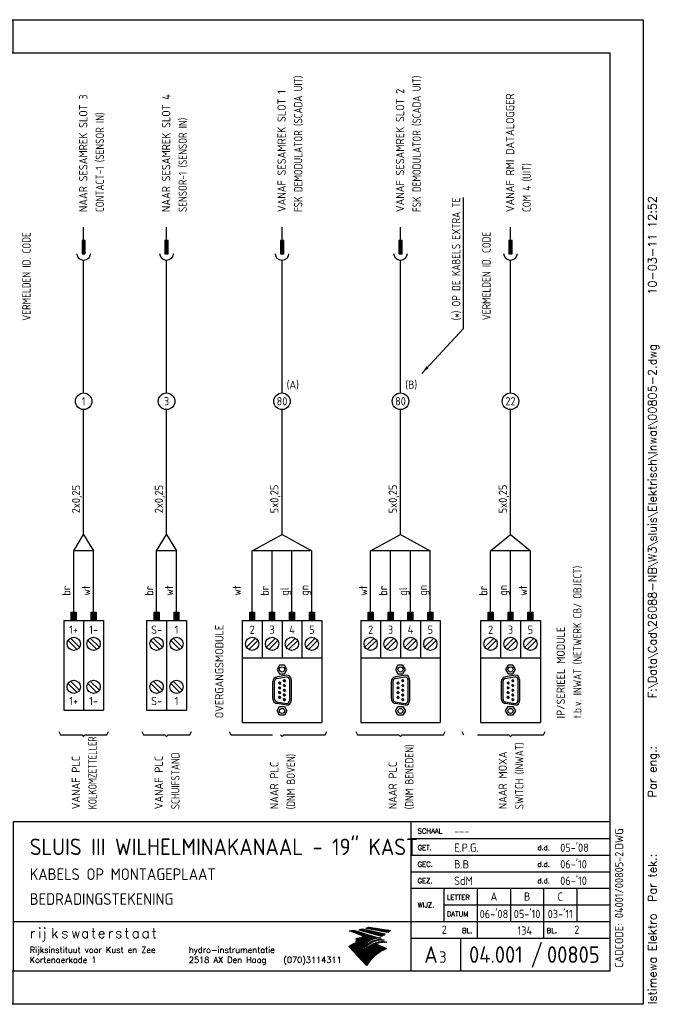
# Model space of a CAD drawing. Extents: x 0 to 425, y 0 to 297.
# Tile 2 of 2: x 232 to 425, y 0 to 297. Entities that reach past the tile are written whole.
import ezdxf
from ezdxf.enums import TextEntityAlignment as Align

# ---------------------------------------------------------------- set-up
doc = ezdxf.new("R2010")
doc.units = 0
doc.layers.get('0').update_dxf_attribs({"linetype": 'CONTINUOUS'})
for name, color, linetype in [('025', 1, 'CONTINUOUS'), ('L018', 7, 'CONTINUOUS'), ('L025', 4, 'CONTINUOUS'), ('L035', 2, 'CONTINUOUS'), ('L050', 6, 'CONTINUOUS'), ('L070', 1, 'CONTINUOUS'), ('T025', 4, 'CONTINUOUS'), ('T035', 2, 'CONTINUOUS'), ('T050', 6, 'CONTINUOUS')]:
    doc.layers.add(name, color=color, linetype=linetype)
doc.styles.add('ISO', font='ISO.SHX')
doc.styles.add('ISO-SS', font='ISO')
doc.styles.get("Standard").update_dxf_attribs({"font": 'SIMPLEX'})
doc.dimstyles.get("Standard").update_dxf_attribs({"dimtxt": 0.18, "dimasz": 0.18, "dimexe": 0.18, "dimexo": 0.0625, "dimgap": 0.09, "dimtad": 0, "dimtih": 1, "dimtoh": 1, "dimdec": 4, "dimzin": 0, "dimdsep": 46, "dimtxsty": 'Standard', "dimcen": 0.09, "dimadec": 0, "dimazin": 0, "dimtfac": 1, "dimtdec": 4, "dimtofl": 0, "dimtmove": 0, "dimatfit": 3, "dimfxl": 0, "dimtolj": 1, "dimtzin": 0, "dimarcsym": 0})

# ---------------------------------------------------------------- blocks, each defined once
blk = doc.blocks.new('*X3')
at = {"color": 0}
for p, q in [((124.46, 22.92), (124.55, 23.01)), ((124.58, 22.9), (124.79, 23.11)), ((124.7, 22.88), (125.06, 23.23)), ((124.82, 22.86), (125.23, 23.27)), ((124.94, 22.83), (125.35, 23.25)), ((125.06, 22.81), (125.48, 23.23)), ((125.18, 22.79), (125.6, 23.21)), ((125.3, 22.77), (125.72, 23.19)), ((125.42, 22.74), (125.85, 23.17)), ((125.54, 22.72), (125.97, 23.16)), ((125.65, 22.7), (126.09, 23.14)), ((125.77, 22.68), (126.22, 23.12)), ((125.89, 22.66), (126.34, 23.1)), ((126.01, 22.63), (126.46, 23.08)), ((126.13, 22.61), (126.58, 23.06)), ((126.25, 22.59), (126.71, 23.05)), ((126.37, 22.57), (126.83, 23.03)), ((126.49, 22.54), (126.95, 23.01)), ((126.61, 22.52), (127.08, 22.99)), ((126.73, 22.5), (127.2, 22.97)), ((126.85, 22.48), (127.32, 22.95)), ((126.97, 22.46), (127.44, 22.93)), ((127.08, 22.43), (127.57, 22.92)), ((127.2, 22.41), (127.69, 22.9)), ((127.32, 22.39), (127.81, 22.88)), ((127.44, 22.37), (127.94, 22.86)), ((127.56, 22.34), (128.06, 22.84)), ((127.68, 22.32), (128.18, 22.82)), ((127.8, 22.3), (128.31, 22.8)), ((127.92, 22.28), (128.43, 22.79)), ((128.04, 22.25), (128.55, 22.77)), ((128.16, 22.23), (128.67, 22.75)), ((128.28, 22.21), (128.8, 22.73)), ((128.4, 22.19), (128.92, 22.71)), ((128.51, 22.17), (129.04, 22.69)), ((128.63, 22.14), (129.17, 22.68)), ((128.75, 22.12), (129.29, 22.66)), ((128.87, 22.1), (129.41, 22.64)), ((128.99, 22.08), (129.53, 22.62)), ((129.11, 22.05), (129.66, 22.6)), ((129.23, 22.03), (129.78, 22.58)), ((129.35, 22.01), (129.9, 22.56)), ((129.47, 21.99), (130.03, 22.55)), ((129.59, 21.96), (130.15, 22.53)), ((129.71, 21.94), (130.27, 22.51)), ((129.82, 21.92), (130.39, 22.49)), ((129.94, 21.9), (130.52, 22.47)), ((130.06, 21.88), (130.64, 22.45)), ((130.18, 21.85), (130.76, 22.43)), ((130.3, 21.83), (130.89, 22.42)), ((130.42, 21.81), (131.01, 22.4)), ((130.54, 21.79), (131.13, 22.38)), ((130.66, 21.76), (131.26, 22.36)), ((130.78, 21.74), (131.38, 22.34)), ((130.9, 21.72), (131.5, 22.32)), ((131.02, 21.7), (131.62, 22.31)), ((131.46, 22), (131.75, 22.29))]:
    blk.add_line(p, q, dxfattribs=at)
blk = doc.blocks.new('*X2')
at = {"color": 0}
for p, q in [((122.38, 22.4), (122.44, 22.45)), ((122.49, 22.37), (122.61, 22.48)), ((122.61, 22.34), (122.78, 22.52)), ((122.72, 22.31), (122.96, 22.55)), ((122.83, 22.28), (123.14, 22.59)), ((122.94, 22.25), (123.33, 22.64)), ((123.05, 22.22), (123.47, 22.64)), ((123.16, 22.18), (123.58, 22.61)), ((123.27, 22.15), (123.7, 22.58)), ((123.38, 22.12), (123.81, 22.56)), ((123.49, 22.09), (123.93, 22.53)), ((123.6, 22.06), (124.04, 22.5)), ((123.71, 22.03), (124.16, 22.48)), ((123.82, 22), (124.28, 22.45)), ((123.94, 21.97), (124.39, 22.43)), ((124.05, 21.94), (124.51, 22.4)), ((124.16, 21.91), (124.62, 22.37)), ((124.27, 21.88), (124.74, 22.35)), ((124.38, 21.85), (124.85, 22.32)), ((124.49, 21.82), (124.97, 22.29)), ((124.6, 21.79), (125.08, 22.27)), ((124.71, 21.76), (125.2, 22.24)), ((124.82, 21.73), (125.31, 22.22)), ((124.93, 21.7), (125.43, 22.19)), ((125.04, 21.66), (125.54, 22.16)), ((125.15, 21.63), (125.66, 22.14)), ((125.27, 21.6), (125.77, 22.11)), ((125.38, 21.57), (125.89, 22.08)), ((125.49, 21.54), (126, 22.06)), ((125.6, 21.51), (126.12, 22.03)), ((125.71, 21.48), (126.23, 22.01)), ((125.82, 21.45), (126.35, 21.98)), ((125.93, 21.42), (126.46, 21.95)), ((126.04, 21.39), (126.58, 21.93)), ((126.15, 21.36), (126.69, 21.9)), ((126.26, 21.33), (126.81, 21.87)), ((126.37, 21.3), (126.92, 21.85)), ((126.48, 21.27), (127.04, 21.82)), ((126.6, 21.24), (127.15, 21.8)), ((126.71, 21.21), (127.27, 21.77)), ((126.82, 21.18), (127.38, 21.74)), ((126.93, 21.14), (127.5, 21.72)), ((127.04, 21.11), (127.62, 21.69)), ((127.15, 21.08), (127.73, 21.66)), ((127.26, 21.05), (127.85, 21.64)), ((127.37, 21.02), (127.96, 21.61)), ((127.48, 20.99), (128.08, 21.59)), ((127.59, 20.96), (128.19, 21.56)), ((127.7, 20.93), (128.31, 21.53)), ((127.81, 20.9), (128.42, 21.51)), ((127.93, 20.87), (128.54, 21.48)), ((128.04, 20.84), (128.65, 21.45)), ((128.15, 20.81), (128.77, 21.43)), ((128.26, 20.78), (128.88, 21.4)), ((128.37, 20.75), (129, 21.38)), ((128.48, 20.72), (129.11, 21.35)), ((128.59, 20.69), (129.23, 21.32)), ((128.7, 20.66), (129.34, 21.3)), ((128.81, 20.62), (129.46, 21.27)), ((128.92, 20.59), (129.57, 21.24)), ((129.03, 20.56), (129.69, 21.22)), ((129.24, 20.63), (129.8, 21.19)), ((129.5, 20.75), (129.92, 21.17)), ((129.79, 20.89), (130.03, 21.14)), ((130.1, 21.07), (130.15, 21.11))]:
    blk.add_line(p, q, dxfattribs=at)
blk = doc.blocks.new('*X1')
at = {"color": 0}
for p, q in [((119.5, 22.2), (119.5, 22.21)), ((119.6, 22.16), (119.64, 22.2)), ((119.7, 22.12), (119.79, 22.21)), ((119.8, 22.08), (119.93, 22.21)), ((119.9, 22.04), (120.07, 22.21)), ((120, 22), (120.22, 22.22)), ((120.1, 21.96), (120.37, 22.22)), ((120.2, 21.92), (120.52, 22.23)), ((120.31, 21.88), (120.67, 22.24)), ((120.41, 21.84), (120.82, 22.25)), ((120.51, 21.79), (120.98, 22.26)), ((120.61, 21.75), (121.12, 22.27)), ((120.71, 21.71), (121.23, 22.23)), ((120.81, 21.67), (121.33, 22.2)), ((120.91, 21.63), (121.44, 22.16)), ((121.01, 21.59), (121.55, 22.13)), ((121.11, 21.55), (121.65, 22.09)), ((121.21, 21.51), (121.76, 22.06)), ((121.31, 21.47), (121.87, 22.02)), ((121.41, 21.43), (121.97, 21.99)), ((121.51, 21.39), (122.08, 21.95)), ((121.62, 21.35), (122.19, 21.92)), ((121.72, 21.31), (122.29, 21.88)), ((121.82, 21.27), (122.4, 21.85)), ((121.92, 21.23), (122.51, 21.82)), ((122.02, 21.18), (122.61, 21.78)), ((122.12, 21.14), (122.72, 21.75)), ((122.22, 21.1), (122.83, 21.71)), ((122.32, 21.06), (122.93, 21.68)), ((122.42, 21.02), (123.04, 21.64)), ((122.52, 20.98), (123.15, 21.61)), ((122.62, 20.94), (123.25, 21.57)), ((122.72, 20.9), (123.36, 21.54)), ((122.82, 20.86), (123.47, 21.5)), ((122.92, 20.82), (123.57, 21.47)), ((123.03, 20.78), (123.68, 21.43)), ((123.1, 19.86), (124.43, 21.19)), ((123.13, 20.74), (123.79, 21.4)), ((123.23, 20.7), (123.89, 21.36)), ((123.33, 20.66), (124, 21.33)), ((123.38, 20), (124.53, 21.15)), ((123.41, 19.32), (125.07, 20.98)), ((123.43, 20.62), (124.11, 21.29)), ((123.53, 20.57), (124.21, 21.26)), ((123.63, 20.53), (124.32, 21.22)), ((123.7, 19.48), (125.17, 20.95)), ((123.71, 20.19), (124.64, 21.12)), ((124.03, 20.37), (124.75, 21.08)), ((124.06, 19.69), (125.28, 20.91)), ((124.13, 20.33), (124.85, 21.05)), ((124.23, 20.29), (124.96, 21.01)), ((124.58, 20.07), (125.39, 20.88)), ((124.73, 20.08), (125.49, 20.84)), ((124.83, 20.04), (125.6, 20.81)), ((119.4, 17.3), (120.02, 17.92)), ((119.47, 17.22), (120.35, 18.1)), ((119.54, 17.15), (120.64, 18.25)), ((119.61, 17.08), (120.91, 18.38)), ((119.68, 17), (121.18, 18.5)), ((119.74, 16.93), (121.43, 18.62)), ((119.81, 16.86), (121.61, 18.65)), ((119.88, 16.78), (121.76, 18.66)), ((119.95, 16.71), (121.92, 18.68)), ((120.02, 16.64), (121.47, 18.09)), ((120.09, 16.57), (121.46, 17.94)), ((120.15, 16.49), (121.59, 17.93)), ((120.22, 16.42), (121.74, 17.94)), ((120.29, 16.35), (121.9, 17.95)), ((121.45, 17.36), (122.05, 17.97)), ((121.51, 18.98), (121.86, 19.33)), ((121.52, 18.85), (122.02, 19.35)), ((121.52, 19.13), (121.71, 19.32)), ((121.52, 19.28), (121.56, 19.31)), ((121.52, 18.14), (122.08, 18.7)), ((121.54, 19.57), (121.89, 19.93)), ((121.55, 19.72), (121.74, 19.91)), ((121.55, 19.87), (121.59, 19.91)), ((121.59, 19.48), (122.05, 19.94)), ((121.59, 17.37), (122.22, 17.99)), ((121.67, 18.86), (122.19, 19.37)), ((121.67, 18.15), (122.24, 18.72)), ((121.74, 19.49), (122.22, 19.97)), ((121.74, 17.38), (122.39, 18.02)), ((121.82, 18.87), (122.36, 19.4)), ((121.83, 18.16), (122.42, 18.76)), ((121.9, 19.51), (122.39, 20)), ((121.9, 17.39), (122.56, 18.05)), ((121.98, 18.88), (122.54, 19.44)), ((121.99, 18.18), (122.6, 18.8)), ((122.06, 19.53), (122.58, 20.05)), ((122.06, 17.41), (122.75, 18.09)), ((122.14, 18.9), (122.73, 19.49)), ((122.15, 18.21), (122.79, 18.84)), ((122.23, 17.44), (122.94, 18.14)), ((122.24, 19.56), (122.78, 20.11)), ((122.31, 18.93), (122.93, 19.56)), ((122.32, 18.24), (122.99, 18.9)), ((122.35, 14.16), (126.25, 18.06)), ((122.4, 17.47), (123.14, 18.2)), ((122.41, 14.09), (126.58, 18.25)), ((122.42, 19.61), (122.99, 20.18)), ((122.48, 14.01), (126.85, 18.38)), ((122.5, 18.98), (123.15, 19.63)), ((122.51, 18.28), (123.2, 18.97)), ((122.55, 13.94), (127.09, 18.48)), ((122.58, 17.51), (123.35, 18.28)), ((122.62, 19.67), (123.23, 20.28)), ((122.62, 13.87), (127.31, 18.56)), ((122.69, 13.79), (127.52, 18.62)), ((122.7, 19.04), (123.4, 19.73)), ((122.7, 18.33), (123.43, 19.06)), ((122.76, 13.72), (127.71, 18.68)), ((122.77, 17.56), (123.58, 18.36)), ((122.82, 13.65), (127.41, 18.23)), ((122.85, 19.75), (123.5, 20.4)), ((122.89, 13.57), (127.5, 18.18)), ((122.91, 18.39), (123.68, 19.17)), ((122.92, 19.11), (123.67, 19.87)), ((122.96, 13.5), (127.6, 18.14)), ((122.98, 17.62), (123.83, 18.47)), ((123.03, 13.43), (127.7, 18.1)), ((123.1, 13.36), (127.8, 18.05)), ((123.13, 18.48), (123.96, 19.31)), ((123.15, 19.21), (123.97, 20.03)), ((123.17, 13.28), (127.89, 18.01)), ((123.19, 17.69), (124.11, 18.61)), ((123.24, 13.21), (127.99, 17.96)), ((123.3, 13.14), (128.09, 17.92)), ((123.34, 16.85), (124.36, 17.87)), ((123.37, 18.58), (124.3, 19.51)), ((123.37, 13.06), (128.18, 17.88)), ((123.42, 17.78), (124.43, 18.79)), ((123.44, 12.99), (128.28, 17.83)), ((123.57, 16.94), (124.66, 18.03)), ((123.66, 18.72), (124.66, 19.73)), ((123.68, 17.89), (124.8, 19.02)), ((123.83, 17.06), (125, 18.23)), ((123.97, 18.05), (125.21, 19.29)), ((123.98, 18.91), (125.81, 20.74)), ((124.12, 17.21), (125.46, 18.55)), ((124.3, 18.24), (125.59, 19.52)), ((124.35, 19.13), (125.92, 20.7)), ((124.47, 17.41), (125.87, 18.82)), ((124.7, 18.49), (126.67, 20.46)), ((124.82, 19.46), (126.03, 20.67)), ((124.83, 17.63), (126.18, 18.98)), ((124.94, 20), (125.71, 20.77)), ((125.25, 18.9), (126.77, 20.42)), ((125.28, 17.94), (126.45, 19.11)), ((125.34, 19.84), (126.13, 20.63)), ((125.44, 19.8), (126.24, 20.6)), ((125.54, 19.76), (126.35, 20.56)), ((125.64, 19.72), (126.45, 20.53)), ((125.74, 19.67), (126.56, 20.49)), ((125.79, 19.3), (126.88, 20.39)), ((125.95, 18.47), (126.68, 19.2)), ((126.11, 19.48), (126.99, 20.35)), ((126.34, 18.72), (126.9, 19.28)), ((126.36, 19.59), (127.09, 20.32)), ((126.59, 19.68), (127.2, 20.28)), ((126.63, 18.87), (127.1, 19.34)), ((126.8, 19.74), (127.31, 20.25)), ((126.88, 18.98), (127.29, 19.39)), ((126.99, 19.79), (127.41, 20.21)), ((127.1, 19.06), (127.47, 19.43)), ((127.17, 19.83), (127.52, 20.18)), ((127.31, 19.12), (127.65, 19.46)), ((127.35, 19.87), (127.63, 20.14)), ((127.44, 18.26), (127.9, 18.73)), ((127.5, 19.17), (127.81, 19.49)), ((127.52, 19.9), (127.73, 20.11)), ((127.66, 18.34), (128.09, 18.77)), ((127.68, 19.92), (127.87, 20.11)), ((127.68, 19.21), (127.98, 19.51)), ((127.84, 19.94), (128.02, 20.11)), ((127.86, 19.25), (128.13, 19.52)), ((127.87, 18.41), (128.26, 18.8)), ((127.99, 19.95), (128.16, 20.11)), ((128.04, 19.28), (128.28, 19.53)), ((128.07, 18.47), (128.43, 18.83)), ((128.14, 19.96), (128.29, 20.11)), ((128.2, 19.31), (128.43, 19.54)), ((128.26, 18.52), (128.6, 18.86)), ((128.29, 19.96), (128.43, 20.1)), ((128.36, 19.33), (128.58, 19.54)), ((128.43, 19.96), (128.56, 20.09)), ((128.45, 18.56), (128.76, 18.88)), ((128.52, 19.34), (128.72, 19.54)), ((128.56, 19.95), (128.68, 20.07)), ((128.62, 18.6), (128.92, 18.89)), ((128.67, 19.35), (128.86, 19.54)), ((128.7, 19.94), (128.81, 20.05)), ((128.79, 18.63), (129.07, 18.9)), ((128.82, 19.36), (128.99, 19.53)), ((128.83, 19.93), (128.9, 20.01)), ((128.95, 19.92), (128.98, 19.95)), ((128.96, 19.36), (129.13, 19.53)), ((128.96, 18.65), (129.22, 18.91)), ((129.1, 19.36), (129.26, 19.51)), ((129.12, 18.67), (129.37, 18.92)), ((129.24, 19.36), (129.38, 19.5)), ((129.28, 18.69), (129.51, 18.92)), ((129.38, 19.35), (129.51, 19.48)), ((129.43, 18.7), (129.65, 18.92)), ((129.51, 19.34), (129.63, 19.46)), ((129.58, 18.71), (129.79, 18.91)), ((129.64, 19.33), (129.71, 19.4)), ((129.73, 18.72), (129.92, 18.9)), ((129.76, 19.31), (129.79, 19.34)), ((129.87, 18.72), (130.05, 18.89)), ((130.01, 18.72), (130.18, 18.88)), ((130.15, 18.71), (130.3, 18.86)), ((130.28, 18.7), (130.42, 18.84)), ((130.41, 18.69), (130.53, 18.8)), ((130.54, 18.68), (130.61, 18.74)), ((130.66, 18.66), (130.69, 18.68)), ((119.33, 17.37), (119.64, 17.68)), ((120.36, 16.27), (121.43, 17.35)), ((120.43, 16.2), (121.43, 17.2)), ((120.5, 16.13), (121.47, 17.11)), ((120.57, 16.05), (121.62, 17.11)), ((120.63, 15.98), (121.78, 17.12)), ((120.7, 15.91), (121.93, 17.14)), ((120.77, 15.84), (121.39, 16.46)), ((120.84, 15.76), (121.39, 16.31)), ((120.91, 15.69), (121.43, 16.21)), ((120.98, 15.62), (121.58, 16.22)), ((121.04, 15.54), (121.73, 16.23)), ((121.11, 15.47), (121.88, 16.24)), ((121.18, 15.4), (122.04, 16.25)), ((121.25, 15.33), (122.2, 16.28)), ((121.32, 15.25), (122.37, 16.3)), ((121.39, 15.18), (122.54, 16.33)), ((121.42, 16.48), (122.09, 17.16)), ((121.46, 15.11), (122.71, 16.36)), ((121.52, 15.03), (122.9, 16.41)), ((121.56, 16.49), (122.26, 17.18)), ((121.59, 14.96), (123.08, 16.45)), ((121.66, 14.89), (123.28, 16.51)), ((121.71, 16.5), (122.43, 17.21)), ((121.73, 14.81), (123.49, 16.57)), ((121.8, 14.74), (123.7, 16.65)), ((121.87, 16.51), (122.6, 17.24)), ((121.87, 14.67), (123.94, 16.74)), ((121.93, 14.6), (124.18, 16.85)), ((122, 14.52), (124.44, 16.96)), ((122.03, 16.53), (122.78, 17.28)), ((122.07, 14.45), (124.72, 17.1)), ((122.14, 14.38), (125.03, 17.27)), ((122.19, 16.55), (122.97, 17.33)), ((122.21, 14.3), (125.37, 17.47)), ((122.28, 14.23), (125.77, 17.72)), ((122.36, 16.58), (123.17, 17.39)), ((122.54, 16.61), (123.38, 17.45)), ((122.72, 16.66), (123.59, 17.53)), ((122.92, 16.71), (123.83, 17.62)), ((123.12, 16.77), (124.08, 17.73)), ((123.51, 12.92), (128.38, 17.79)), ((123.58, 12.85), (128.48, 17.74)), ((123.65, 12.77), (128.57, 17.7)), ((123.72, 12.7), (128.67, 17.66)), ((123.78, 12.63), (128.77, 17.61)), ((123.85, 12.55), (128.87, 17.57)), ((123.92, 12.48), (128.96, 17.52)), ((123.99, 12.41), (129.06, 17.48)), ((124.06, 12.33), (129.16, 17.43)), ((124.13, 12.26), (129.25, 17.39)), ((124.19, 12.19), (129.35, 17.35)), ((124.26, 12.12), (129.45, 17.3)), ((124.33, 12.04), (129.55, 17.26)), ((124.4, 11.97), (129.64, 17.21)), ((127.63, 15.06), (129.74, 17.17)), ((128.18, 15.47), (129.84, 17.13)), ((128.62, 15.76), (129.94, 17.08)), ((128.99, 16), (130.03, 17.04)), ((129.33, 16.19), (130.13, 16.99)), ((129.64, 16.36), (130.23, 16.95)), ((129.93, 16.51), (130.32, 16.9)), ((130.2, 16.64), (130.42, 16.86)), ((130.46, 16.76), (130.52, 16.82)), ((124.47, 11.9), (125.36, 12.79)), ((124.54, 11.82), (124.95, 12.24)), ((124.61, 11.75), (124.66, 11.81))]:
    blk.add_line(p, q, dxfattribs=at)
blk = doc.blocks.new('RWS-A3')
at = {"layer": 'L018'}
for points in [[(341.04, 19.9, 0.096785), (339.12, 19.82, 0.112197), (337.49, 19.1, -0.053563), (335.92, 18.02, -0.118977), (333.44, 17.36), (333.42, 17.1, 0.119963), (336.53, 17.96, 0.023106), (337.26, 18.39, -0.122288), (339.52, 19.44, -0.085653), (341.63, 19.47), (341.85, 19.3, 0.099961), (339.55, 19.18, 0.132183), (337.55, 18.15, -0.038085), (336.39, 17.37, -0.13681), (333.39, 16.48), (333.38, 16.21, 0.080811), (335.68, 16.64, 0.058894), (337.78, 17.73, -0.082225), (339.13, 18.49, -0.092855), (341.63, 18.92, -0.043537), (342.5, 18.83), (342.74, 18.65, 0.043537), (341.87, 18.72, 0.092855), (339.38, 18.24), (342.56, 16.8, 0.150009), (336.62, 11.74), (331.28, 17.42, -0.041294), (332.54, 18.2, -0.010407), (333.5, 18.65, 0.132383), (336.3, 19.51, 0.030321), (337.01, 19.97), (336.64, 20.12, -0.113038), (334.33, 18.93, -0.024913), (333.5, 18.85), (333.53, 19.31, 0.112751), (335.63, 19.85, 0.032243), (336.33, 20.25), (336, 20.38, -0.04183), (335.16, 19.89, -0.111744), (333.53, 19.48), (333.55, 19.91, 0.127331), (335.69, 20.51), (331.49, 22.21, 0.026013), (333.1, 22.27), (339.74, 20.11, -0.052836), (340.84, 20.05)], [(334.29, 22.43), (341.07, 20.55, 0.030795), (342.17, 21.11), (335.39, 22.65, -0.019263)], [(337.15, 23.28), (343.77, 22.28, -0.035988), (343.07, 21.69), (336.36, 22.94, 0.037759)], [(336.39, 18.76), (337.04, 19.16, -0.043255), (337.82, 19.64), (337.31, 19.85, -0.05292), (335.74, 18.77, -0.124489), (333.47, 18.14), (333.46, 17.93, 0.129366)]]:
    blk.add_lwpolyline(points, format="xyb", close=True, dxfattribs=at)
at = {"layer": 'L025'}
for p, q in [((0, 0), (0, 297)), ((0, 297), (420, 297)), ((420, 297), (420, 0)), ((386.63, 11.24), (389.37, 18.76)), ((420, 0), (0, 0))]:
    blk.add_line(p, q, dxfattribs=at)
at = {"layer": 'L025', "linetype": 'Continuous'}
for p, q in [((125, 287), (125, 297)), ((230, 287), (230, 297)), ((125, 0), (125, 10)), ((230, 0), (230, 10))]:
    blk.add_line(p, q, dxfattribs=at)
at = {"layer": 'L035'}
for p, q in [((350, 50), (410, 50)), ((350, 45), (410, 45)), ((350, 40), (410, 40)), ((360, 25), (360, 35)), ((370, 20), (370, 35)), ((380, 35), (380, 25)), ((390, 35), (390, 20)), ((400, 35), (400, 25)), ((360, 30), (410, 30))]:
    blk.add_line(p, q, dxfattribs=at)
at = {"layer": 'L070'}
for p, q in [((20, 10), (20, 287)), ((20, 287), (410, 287)), ((410, 287), (410, 10)), ((230, 55), (230, 10)), ((410.05, 55), (230, 55)), ((350, 10), (350, 55)), ((350, 35), (410, 35)), ((230, 25), (410, 25)), ((350, 20), (410, 20)), ((365, 10), (365, 20)), ((410, 10), (20, 10))]:
    blk.add_line(p, q, dxfattribs=at)
at = {"layer": 'L018'}
for name in ['*X1', '*X2', '*X3']:
    blk.add_blockref(name, (212, 0), dxfattribs=at)
at = {"layer": 'T025'}
for s, height, p in [('SCHAAL', 1.5, (352, 51.5)), ('GET.', 1.5, (352, 46.5)), ('GEC.', 1.5, (352, 41.5)), ('GEZ.', 1.5, (352, 36.5)), ('LETTER', 1.5, (360.8, 31.5)), ('WIJZ.', 1.5, (352, 29.2)), ('DATUM', 1.5, (360.8, 26.5)), ('Rijksinstituut voor Kust en Zee', 1.8, (235, 15.5)), ('hydro-instrumentatie', 1.8, (283, 15.5)), ('Kortenaerkade 1', 1.8, (235, 12.5)), ('2518 AX Den Haag', 1.8, (283, 12.5)), ('(070)3114311', 1.8, (311.5, 12.5))]:
    blk.add_text(s, height=height, dxfattribs=at).set_placement(p)
for p in [(390, 46.5), (390, 41.5), (390, 36.5)]:
    blk.add_text('d.d.', height=1.5, dxfattribs=at).set_placement(p, align=Align.CENTER)
at = {"layer": 'T025', "style": 'ISO'}
blk.add_text('CADCODE:', height=2.5, rotation=90, dxfattribs=at).set_placement((414, 11))
at = {"layer": 'T025'}
for p in [(368.5, 21.5), (394, 21.5)]:
    blk.add_text('BL.', height=1.5, dxfattribs=at).set_placement(p, align=Align.RIGHT)
at = {"layer": 'T025', "style": 'ISO'}
for tag, p in [('SCHAAL', (363, 51)), ('GET', (363, 46)), ('DAT', (395, 46)), ('GEC', (363, 41)), ('DAT', (395, 41)), ('GEZ', (363, 36)), ('DAT', (395, 36))]:
    blk.add_attdef(tag, p, '', height=2.5, dxfattribs=at)
for tag, p in [('A', (375, 32.5)), ('B', (385, 32.5)), ('C', (395, 32.5)), ('D', (405, 32.5)), ('A', (375, 27.5)), ('B', (385, 27.5)), ('C', (395, 27.5)), ('D', (405, 27.5)), ('1', (360, 22.5)), ('1', (400, 22.5))]:
    blk.add_attdef(tag, text='', height=2.5, dxfattribs=at).set_placement(p, align=Align.MIDDLE)
blk.add_attdef('*', (414, 26), '', height=2.5, rotation=90, dxfattribs=at)
blk.add_attdef('100', text='', height=2.5, dxfattribs=at).set_placement((386.5, 21), align=Align.RIGHT)
at = {"layer": 'T035', "style": 'ISO'}
for p in [(235, 37.5), (235, 30)]:
    blk.add_attdef('*', p, '', height=3.5, dxfattribs=at)
at = {"layer": 'T035'}
blk.add_attdef('*', (358.5, 12.5), '', height=3.5, dxfattribs=at)
at = {"layer": 'T050'}
for s, p in [('r', (235, 20)), ('i', (237.5, 20)), ('j', (238.75, 20)), ('k', (241.5, 20)), ('s', (244.5, 20)), ('w', (247.5, 20)), ('a', (250.5, 20)), ('t', (253.5, 20)), ('e', (255.5, 20)), ('r', (258.5, 20)), ('s', (260.75, 20)), ('t', (263.5, 20)), ('a', (265.75, 20)), ('a', (268.75, 20)), ('t', (271.75, 20))]:
    blk.add_text(s, height=3, dxfattribs=at).set_placement(p)
at = {"layer": 'T050', "style": 'ISO'}
blk.add_text('A', height=5, dxfattribs=at).set_placement((354, 12.5))
for tag, p in [('*', (235, 45)), ('95.001', (367.5, 12.5)), ('00004', (391, 12.5))]:
    blk.add_attdef(tag, p, '', height=5, dxfattribs=at)
blk = doc.blocks.new('030305')
at = {"layer": 'L035'}
for p, q in [((-6, -0.5), (-6, 0.5)), ((-6, 0.5), (-2, 0.5)), ((-6, 0.25), (-2, 0.25)), ((-6, 0), (-2, 0)), ((-2, 0.5), (-2, -0.5)), ((-2, -0.25), (-6, -0.25)), ((-2, -0.5), (-6, -0.5))]:
    blk.add_line(p, q, dxfattribs=at)
at = {"layer": 'L050'}
blk.add_arc((-2, 0), 2, 270, 90, dxfattribs=at)
blk = doc.blocks.new('*X10')
at = {"color": 0, "linetype": 'Continuous'}
for p, q in [((157, 84.17), (159.33, 86.5)), ((157, 84.88), (158.62, 86.5)), ((157, 85.58), (157.92, 86.5)), ((157, 86.29), (157.21, 86.5)), ((157.04, 83.5), (160.04, 86.5)), ((157.75, 83.5), (160.75, 86.5)), ((158.45, 83.5), (161.45, 86.5)), ((159.16, 83.5), (162, 86.34)), ((159.87, 83.5), (162, 85.63)), ((160.57, 83.5), (162, 84.93)), ((161.28, 83.5), (162, 84.22)), ((161.99, 83.5), (162, 83.51))]:
    blk.add_line(p, q, dxfattribs=at)
blk = doc.blocks.new('*X11')
at = {"color": 0}
for p, q in [((101.74, 137.09), (102.51, 137.86)), ((101.77, 137.41), (102.19, 137.83)), ((101.8, 136.87), (102.73, 137.8)), ((101.92, 136.71), (102.89, 137.68)), ((102.08, 136.58), (103.02, 137.52)), ((102.28, 136.5), (103.1, 137.32)), ((102.56, 136.51), (103.09, 137.04))]:
    blk.add_line(p, q, dxfattribs=at)
blk = doc.blocks.new('ISTIMEWA')
at = {"layer": '025'}
blk.add_attdef('ISTIMEWA', (0, 0), '', height=2.5, rotation=90, dxfattribs=at)

msp = doc.modelspace()

# ---------------------------------------------------------------- linework, layer by layer
at = {"layer": 'L018', "lineweight": 18}
for centre in [(310.38, 96.88), (310.38, 95.46), (311.8, 97.59), (311.8, 96.17), (311.8, 94.75), (346.11, 96.88), (346.11, 95.46), (347.53, 97.59), (347.53, 96.17), (347.53, 94.75), (379.29, 96.88), (379.29, 95.46), (380.71, 97.59), (380.71, 96.17), (380.71, 94.75), (310.38, 94.04), (310.38, 92.62), (311.8, 93.33), (311.8, 91.91), (346.11, 94.04), (346.11, 92.62), (347.53, 93.33), (347.53, 91.91), (379.29, 94.04), (379.29, 92.62), (380.71, 93.33), (380.71, 91.91)]:
    msp.add_circle(centre, 0.345, dxfattribs=at)
at = {"layer": 'L025'}
for p, q in [((250, 107.73), (247.26, 110.47)), ((256, 107.73), (253.26, 110.47)), ((275, 107.73), (272.26, 110.47)), ((281, 107.73), (278.26, 110.47)), ((300.37, 107.73), (303.11, 110.47)), ((306.37, 107.73), (309.11, 110.47)), ((312.37, 107.73), (315.11, 110.47)), ((318.37, 107.73), (321.11, 110.47)), ((336.1, 107.73), (338.84, 110.47)), ((342.1, 107.73), (344.84, 110.47)), ((348.1, 107.73), (350.84, 110.47)), ((354.1, 107.73), (356.84, 110.47)), ((372.28, 107.73), (375.02, 110.47)), ((378.28, 107.73), (381.02, 110.47)), ((384.28, 107.73), (387.02, 110.47)), ((246.55, 109.76), (249.29, 107.03)), ((252.55, 109.76), (255.29, 107.03)), ((271.55, 109.76), (274.29, 107.03)), ((277.55, 109.76), (280.29, 107.03)), ((303.82, 109.76), (301.08, 107.03)), ((309.82, 109.76), (307.08, 107.03)), ((315.82, 109.76), (313.08, 107.03)), ((321.82, 109.76), (319.08, 107.03)), ((339.54, 109.76), (336.81, 107.03)), ((345.54, 109.76), (342.81, 107.03)), ((351.54, 109.76), (348.81, 107.03)), ((357.54, 109.76), (354.81, 107.03)), ((375.72, 109.76), (372.98, 107.03)), ((381.72, 109.76), (378.98, 107.03)), ((387.72, 109.76), (384.98, 107.03)), ((246.55, 96.76), (249.29, 94.03)), ((250, 94.73), (247.26, 97.47)), ((252.55, 96.76), (255.29, 94.03)), ((256, 94.73), (253.26, 97.47)), ((271.55, 96.76), (274.29, 94.03)), ((275, 94.73), (272.26, 97.47)), ((277.55, 96.76), (280.29, 94.03)), ((281, 94.73), (278.26, 97.47)), ((243.77, 82.25), (244.27, 81.25)), ((244.27, 81.25), (250.77, 81.25)), ((250.77, 81.25), (251.27, 80.75)), ((251.27, 80.75), (251.77, 81.25)), ((251.77, 81.25), (258.27, 81.25)), ((258.27, 81.25), (258.77, 82.25)), ((268.77, 82.25), (269.27, 81.25)), ((269.27, 81.25), (275.77, 81.25)), ((275.77, 81.25), (276.27, 80.75)), ((276.27, 80.75), (276.77, 81.25)), ((276.77, 81.25), (283.27, 81.25)), ((283.27, 81.25), (283.77, 82.25)), ((295.18, 82.25), (295.68, 81.25)), ((295.68, 81.25), (308.18, 81.25)), ((310.59, 81.25), (311.09, 80.75)), ((311.09, 80.75), (311.59, 81.25)), ((311.59, 81.25), (324.09, 81.25)), ((324.09, 81.25), (324.59, 82.25)), ((333.32, 82.25), (333.82, 81.25)), ((333.82, 81.25), (346.32, 81.25)), ((346.32, 81.25), (346.82, 80.75)), ((346.82, 80.75), (347.32, 81.25)), ((347.32, 81.25), (359.82, 81.25)), ((359.82, 81.25), (360.32, 82.25)), ((365.36, 82.25), (365.86, 81.25)), ((370, 81.25), (379.5, 81.25)), ((379.5, 81.25), (380, 80.75)), ((380, 80.75), (380.5, 81.25)), ((380.5, 81.25), (390, 81.25)), ((390, 81.25), (390.5, 82.25))]:
    msp.add_line(p, q, dxfattribs=at)
at = {"layer": 'L025', "color": 0, "lineweight": 25}
for p, q in [((310.34, 102.3), (309.59, 101)), ((309.59, 101), (310.34, 99.7)), ((311.84, 102.3), (310.34, 102.3)), ((312.59, 101), (311.84, 102.3)), ((311.84, 99.7), (312.59, 101)), ((346.07, 102.3), (345.32, 101)), ((345.32, 101), (346.07, 99.7)), ((347.57, 102.3), (346.07, 102.3)), ((348.32, 101), (347.57, 102.3)), ((347.57, 99.7), (348.32, 101)), ((379.25, 102.3), (378.5, 101)), ((378.5, 101), (379.25, 99.7)), ((380.75, 102.3), (379.25, 102.3)), ((381.5, 101), (380.75, 102.3)), ((380.75, 99.7), (381.5, 101)), ((309.59, 98.75), (309.42, 98.72)), ((309.51, 98.23), (312.41, 98.74)), ((312.59, 99.25), (309.59, 98.75)), ((310.34, 99.7), (311.84, 99.7)), ((345.32, 98.75), (345.15, 98.72)), ((345.23, 98.23), (348.13, 98.74)), ((348.32, 99.25), (345.32, 98.75)), ((346.07, 99.7), (347.57, 99.7)), ((378.5, 98.75), (378.32, 98.72)), ((378.41, 98.23), (381.31, 98.74)), ((381.5, 99.25), (378.5, 98.75)), ((379.25, 99.7), (380.75, 99.7)), ((308.34, 92.06), (308.34, 97.44)), ((308.84, 92.06), (308.84, 97.44)), ((313.34, 97.95), (313.34, 91.55)), ((313.84, 97.95), (313.84, 91.55)), ((344.07, 92.06), (344.07, 97.44)), ((344.57, 92.06), (344.57, 97.44)), ((349.07, 97.95), (349.07, 91.55)), ((349.57, 97.95), (349.57, 91.55)), ((377.25, 92.06), (377.25, 97.44)), ((377.75, 92.06), (377.75, 97.44)), ((382.25, 97.95), (382.25, 91.55)), ((382.75, 97.95), (382.75, 91.55)), ((309.59, 90.75), (309.42, 90.78)), ((309.51, 91.27), (312.41, 90.76)), ((312.59, 90.25), (309.59, 90.75)), ((309.59, 88.5), (310.34, 89.8)), ((310.34, 89.8), (311.84, 89.8)), ((311.84, 89.8), (312.59, 88.5)), ((345.32, 90.75), (345.15, 90.78)), ((345.23, 91.27), (348.13, 90.76)), ((348.32, 90.25), (345.32, 90.75)), ((345.32, 88.5), (346.07, 89.8)), ((346.07, 89.8), (347.57, 89.8)), ((347.57, 89.8), (348.32, 88.5)), ((378.5, 90.75), (378.32, 90.78)), ((378.41, 91.27), (381.31, 90.76)), ((381.5, 90.25), (378.5, 90.75)), ((378.5, 88.5), (379.25, 89.8)), ((379.25, 89.8), (380.75, 89.8)), ((380.75, 89.8), (381.5, 88.5)), ((310.34, 87.2), (309.59, 88.5)), ((311.84, 87.2), (310.34, 87.2)), ((312.59, 88.5), (311.84, 87.2)), ((346.07, 87.2), (345.32, 88.5)), ((347.57, 87.2), (346.07, 87.2)), ((348.32, 88.5), (347.57, 87.2)), ((379.25, 87.2), (378.5, 88.5)), ((380.75, 87.2), (379.25, 87.2)), ((381.5, 88.5), (380.75, 87.2))]:
    msp.add_line(p, q, dxfattribs=at)
at = {"layer": 'L025'}
for centre in [(248.27, 108.75), (254.27, 108.75), (273.27, 108.75), (279.27, 108.75), (302.09, 108.75), (308.09, 108.75), (314.09, 108.75), (320.09, 108.75), (337.82, 108.75), (343.82, 108.75), (349.82, 108.75), (355.82, 108.75), (374, 108.75), (380, 108.75), (386, 108.75), (248.27, 95.75), (254.27, 95.75), (273.27, 95.75), (279.27, 95.75)]:
    msp.add_circle(centre, 2, dxfattribs=at)
at = {"layer": 'L025', "color": 0, "lineweight": 25}
for centre in [(311.09, 101), (346.82, 101), (380, 101), (311.09, 88.5), (346.82, 88.5), (380, 88.5)]:
    msp.add_circle(centre, 0.775, dxfattribs=at)
for centre, radius, start, end in [((309.64, 97.44), 1.3, 100, 180), ((309.64, 97.44), 0.8, 100, 180), ((312.54, 97.95), 0.8, 0, 100), ((312.54, 97.95), 1.3, 0, 87.7958), ((345.37, 97.44), 1.3, 100, 180), ((345.37, 97.44), 0.8, 100, 180), ((348.27, 97.95), 0.8, 0, 100), ((348.27, 97.95), 1.3, 0, 87.7958), ((378.55, 97.44), 1.3, 100, 180), ((378.55, 97.44), 0.8, 100, 180), ((381.45, 97.95), 0.8, 0, 100), ((381.45, 97.95), 1.3, 0, 87.7958), ((309.64, 92.06), 1.3, 180, 260), ((309.64, 92.06), 0.8, 180, 260), ((312.54, 91.55), 0.8, 260, 0), ((312.54, 91.55), 1.3, 272.2042, 0), ((345.37, 92.06), 1.3, 180, 260), ((345.37, 92.06), 0.8, 180, 260), ((348.27, 91.55), 0.8, 260, 0), ((348.27, 91.55), 1.3, 272.2042, 0), ((378.55, 92.06), 1.3, 180, 260), ((378.55, 92.06), 0.8, 180, 260), ((381.45, 91.55), 0.8, 260, 0), ((381.45, 91.55), 1.3, 272.2042, 0)]:
    msp.add_arc(centre, radius, start, end, dxfattribs=at)
at = {"layer": 'L035'}
for p, q in [((251.27, 230.41), (251.27, 234.41)), ((276.27, 230.41), (276.27, 234.41)), ((311.09, 230.41), (311.09, 234.41)), ((346.82, 230.41), (346.82, 234.41)), ((380, 230.41), (380, 234.41)), ((248.27, 115.75), (248.27, 136.75)), ((273.27, 115.75), (273.27, 136.75)), ((302.09, 115.75), (302.09, 136.75)), ((337.82, 115.75), (337.82, 136.75)), ((374, 115.75), (374, 136.75)), ((245.27, 115.75), (257.27, 115.75)), ((245.27, 115.75), (245.27, 88.75)), ((251.27, 115.75), (251.27, 88.75)), ((257.27, 115.75), (257.27, 88.75)), ((270.27, 115.75), (282.27, 115.75)), ((270.27, 115.75), (270.27, 88.75)), ((276.27, 115.75), (276.27, 88.75)), ((282.27, 115.75), (282.27, 88.75)), ((299.09, 115.75), (323.09, 115.75)), ((299.09, 115.75), (299.09, 85)), ((305.09, 115.75), (305.09, 104.5)), ((311.09, 115.75), (311.09, 104.5)), ((317.09, 115.75), (317.09, 104.5)), ((323.09, 115.75), (323.09, 85)), ((334.82, 115.75), (358.82, 115.75)), ((334.82, 115.75), (334.82, 85)), ((340.82, 115.75), (340.82, 104.5)), ((346.82, 115.75), (346.82, 104.5)), ((352.82, 115.75), (352.82, 104.5)), ((358.82, 115.75), (358.82, 85)), ((371, 115.75), (389, 115.75)), ((371, 115.75), (371, 85)), ((377, 115.75), (377, 104.5)), ((383, 115.75), (383, 104.5)), ((389, 115.75), (389, 85)), ((299.09, 104.5), (323.09, 104.5)), ((334.82, 104.5), (358.82, 104.5)), ((371, 104.5), (389, 104.5)), ((245.27, 88.75), (257.27, 88.75)), ((270.27, 88.75), (282.27, 88.75)), ((299.09, 85), (323.09, 85)), ((334.82, 85), (358.82, 85)), ((371, 85), (389, 85))]:
    msp.add_line(p, q, dxfattribs=at)
at = {"layer": 'L035', "linetype": 'Continuous'}
for p, q in [((254.27, 115.75), (254.27, 136.75)), ((279.27, 115.75), (279.27, 136.75)), ((308.09, 115.75), (308.09, 136.75)), ((314.09, 115.75), (314.09, 136.75)), ((320.09, 115.75), (320.09, 136.75)), ((343.82, 115.75), (343.82, 136.75)), ((349.82, 115.75), (349.82, 136.75)), ((355.82, 115.75), (355.82, 136.75)), ((380, 115.75), (380, 136.75)), ((386, 115.75), (386, 136.75)), ((247.52, 118.25), (249.02, 118.25)), ((247.52, 115.75), (247.52, 118.25)), ((249.02, 118.25), (249.02, 115.75)), ((253.52, 118.25), (255.02, 118.25)), ((253.52, 115.75), (253.52, 118.25)), ((255.02, 118.25), (255.02, 115.75)), ((272.52, 118.25), (274.02, 118.25)), ((272.52, 115.75), (272.52, 118.25)), ((274.02, 118.25), (274.02, 115.75)), ((278.52, 118.25), (280.02, 118.25)), ((278.52, 115.75), (278.52, 118.25)), ((280.02, 118.25), (280.02, 115.75)), ((301.34, 118.25), (302.84, 118.25)), ((301.34, 115.75), (301.34, 118.25)), ((302.84, 118.25), (302.84, 115.75)), ((307.34, 115.75), (307.34, 118.25)), ((307.34, 118.25), (308.84, 118.25)), ((308.84, 118.25), (308.84, 115.75)), ((313.34, 118.25), (314.84, 118.25)), ((313.34, 115.75), (313.34, 118.25)), ((314.84, 118.25), (314.84, 115.75)), ((319.34, 118.25), (320.84, 118.25)), ((319.34, 115.75), (319.34, 118.25)), ((320.84, 118.25), (320.84, 115.75)), ((337.07, 118.25), (338.57, 118.25)), ((337.07, 115.75), (337.07, 118.25)), ((338.57, 118.25), (338.57, 115.75)), ((343.07, 115.75), (343.07, 118.25)), ((343.07, 118.25), (344.57, 118.25)), ((344.57, 118.25), (344.57, 115.75)), ((349.07, 118.25), (350.57, 118.25)), ((349.07, 115.75), (349.07, 118.25)), ((350.57, 118.25), (350.57, 115.75)), ((355.07, 118.25), (356.57, 118.25)), ((355.07, 115.75), (355.07, 118.25)), ((356.57, 118.25), (356.57, 115.75)), ((373.25, 118.25), (374.75, 118.25)), ((373.25, 115.75), (373.25, 118.25)), ((374.75, 118.25), (374.75, 115.75)), ((379.25, 115.75), (379.25, 118.25)), ((379.25, 118.25), (380.75, 118.25)), ((380.75, 118.25), (380.75, 115.75)), ((385.25, 118.25), (386.75, 118.25)), ((385.25, 115.75), (385.25, 118.25)), ((386.75, 118.25), (386.75, 115.75))]:
    msp.add_line(p, q, dxfattribs=at)
at = {"layer": 'L035'}
for centre in [(251.27, 181.91), (276.27, 181.91), (311.09, 181.91), (346.82, 181.91), (380, 181.91)]:
    msp.add_circle(centre, 2.5, dxfattribs=at)
at = {"layer": 'L050'}
for p, q in [((251.27, 184.41), (251.27, 224.41)), ((276.27, 184.41), (276.27, 224.41)), ((311.09, 184.41), (311.09, 224.41)), ((346.82, 184.41), (346.82, 224.41)), ((380, 184.41), (380, 224.41)), ((251.27, 141.75), (251.27, 179.41)), ((276.27, 141.75), (276.27, 179.41)), ((311.09, 141.75), (311.09, 179.41)), ((346.82, 141.75), (346.82, 179.41)), ((380, 141.75), (380, 179.41)), ((248.27, 136.75), (251.27, 141.75)), ((251.27, 141.75), (254.27, 136.75)), ((273.27, 136.75), (276.27, 141.75)), ((276.27, 141.75), (279.27, 136.75)), ((302.09, 136.75), (311.09, 141.75)), ((311.09, 141.75), (320.09, 136.75)), ((337.82, 136.75), (346.82, 141.75)), ((346.82, 141.75), (355.82, 136.75)), ((374, 136.75), (380, 141.75)), ((380, 141.75), (386, 136.75)), ((254.27, 136.75), (248.27, 136.75)), ((279.27, 136.75), (273.27, 136.75)), ((320.09, 136.75), (302.09, 136.75)), ((355.82, 136.75), (337.82, 136.75)), ((386, 136.75), (374, 136.75))]:
    msp.add_line(p, q, dxfattribs=at)

# ---------------------------------------------------------------- block references
ref = msp.add_blockref('RWS-A3', (0, 0))
ref.add_attrib('*', 'SLUIS III WILHELMINAKANAAL - 19" KAST', (235, 45), dxfattribs={"layer": 'T050', "height": 5, "style": 'ISO'})
ref.add_attrib('*', 'KABELS OP MONTAGEPLAAT', (235, 37.5), dxfattribs={"layer": 'T035', "height": 3.5, "style": 'ISO'})
ref.add_attrib('*', 'BEDRADINGSTEKENING', (235, 30), dxfattribs={"layer": 'T035', "height": 3.5, "style": 'ISO'})
ref.add_attrib('95.001', '04.001', (367.5, 12.5), dxfattribs={"layer": 'T050', "height": 5, "style": 'ISO'})
ref.add_attrib('00004', '00805', (391, 12.5), dxfattribs={"layer": 'T050', "height": 5, "style": 'ISO'})
ref.add_attrib('GET', 'E.P.G.', (363, 46), dxfattribs={"layer": 'T025', "height": 2.5, "style": 'ISO'})
ref.add_attrib('DAT', "05-'08", (395, 46), dxfattribs={"layer": 'T025', "height": 2.5, "style": 'ISO'})
ref.add_attrib('1', '2', dxfattribs={"layer": 'T025', "height": 2.5, "style": 'ISO'}).set_placement((400, 22.5), align=Align.MIDDLE)
ref.add_attrib('1', '2', dxfattribs={"layer": 'T025', "height": 2.5, "style": 'ISO'}).set_placement((360, 22.5), align=Align.MIDDLE)
ref.add_attrib('100', '134', dxfattribs={"layer": 'T025', "height": 2.5, "style": 'ISO'}).set_placement((386.5, 21), align=Align.RIGHT)
ref.add_attrib('*', '3', (358.5, 12.5), dxfattribs={"layer": 'T035', "height": 3.5, "style": 'ISO'})
ref.add_attrib('SCHAAL', '---', (363, 51), dxfattribs={"layer": 'T025', "height": 2.5, "style": 'ISO'})
ref.add_attrib('*', '04001/00805-2.DWG', (414, 26), dxfattribs={"layer": 'T025', "height": 2.5, "rotation": 90, "style": 'ISO'})
ref.add_attrib('GEC', 'B.B', (363, 41), dxfattribs={"layer": 'T025', "height": 2.5, "style": 'ISO'})
ref.add_attrib('DAT', "06-'10", (395, 41), dxfattribs={"layer": 'T025', "height": 2.5, "style": 'ISO'})
ref.add_attrib('GEZ', 'SdM', (363, 36), dxfattribs={"layer": 'T025', "height": 2.5, "style": 'ISO'})
ref.add_attrib('DAT', "06-'10", (395, 36), dxfattribs={"layer": 'T025', "height": 2.5, "style": 'ISO'})
ref.add_attrib('A', 'A', dxfattribs={"layer": 'T025', "height": 2.5, "style": 'ISO'}).set_placement((375, 32.5), align=Align.MIDDLE)
ref.add_attrib('A', "06-'08", dxfattribs={"layer": 'T025', "height": 2.5, "style": 'ISO'}).set_placement((375, 27.5), align=Align.MIDDLE)
ref.add_attrib('B', 'B', dxfattribs={"layer": 'T025', "height": 2.5, "style": 'ISO'}).set_placement((385, 32.5), align=Align.MIDDLE)
ref.add_attrib('B', "05-'10", dxfattribs={"layer": 'T025', "height": 2.5, "style": 'ISO'}).set_placement((385, 27.5), align=Align.MIDDLE)
ref.add_attrib('C', 'C', dxfattribs={"layer": 'T025', "height": 2.5, "style": 'ISO'}).set_placement((395, 32.5), align=Align.MIDDLE)
ref.add_attrib('C', "03-'11", dxfattribs={"layer": 'T025', "height": 2.5, "style": 'ISO'}).set_placement((395, 27.5), align=Align.MIDDLE)
at = {"xscale": -1, "rotation": 90}
for p in [(251.27, 224.41), (276.27, 224.41), (311.09, 224.41), (346.82, 224.41), (380, 224.41)]:
    msp.add_blockref('030305', p, dxfattribs=at)
at = {"layer": '025'}
msp.add_blockref('ISTIMEWA', (424.03, -0.02), dxfattribs=at).add_auto_attribs({'ISTIMEWA': 'Istimewa Elektro  Par tek.:       Par eng.:       F:\\Data\\Cad\\26088-NB\\W3\\sluis\\Elektrisch\\Inwat\\00805-2.dwg   10-03-11 12:52'})
at = {"layer": 'L018', "lineweight": 18, "xscale": 0.5, "yscale": 0.5, "zscale": 0.5}
for p in [(259.17, 28.29), (259.17, 26.87), (260.59, 29), (260.59, 27.58), (260.59, 26.16), (294.9, 28.29), (294.9, 26.87), (296.32, 29), (296.32, 27.58), (296.32, 26.16), (328.08, 28.29), (328.08, 26.87), (329.5, 29), (329.5, 27.58), (329.5, 26.16), (259.17, 25.45), (259.17, 24.03), (260.59, 24.74), (260.59, 23.32), (294.9, 25.45), (294.9, 24.03), (296.32, 24.74), (296.32, 23.32), (328.08, 25.45), (328.08, 24.03), (329.5, 24.74), (329.5, 23.32)]:
    msp.add_blockref('*X11', p, dxfattribs=at)
at = {"layer": 'L025', "linetype": 'Continuous', "xscale": -0.5, "yscale": 0.5, "zscale": 0.5, "rotation": 90}
for p in [(290.77, 196.75), (296.77, 196.75), (315.77, 196.75), (321.77, 196.75), (344.59, 196.75), (350.59, 196.75), (356.59, 196.75), (362.59, 196.75), (380.32, 196.75), (386.32, 196.75), (392.32, 196.75), (398.32, 196.75), (416.5, 196.75), (422.5, 196.75), (428.5, 196.75)]:
    msp.add_blockref('*X10', p, dxfattribs=at)

# ---------------------------------------------------------------- texts
at = {"layer": 'T025', "style": 'ISO'}
for s, width, p in [('FSK DEMODULATOR (SCADA UIT)', 0.9, (317.22, 238.97)), ('FSK DEMODULATOR (SCADA UIT)', 0.9, (352.94, 238.97)), ('CONTACT-1 (SENSOR IN)', 0.9, (257.39, 238.97)), ('SENSOR-1 (SENSOR IN)', 0.9, (282.39, 238.97)), ('COM 4 (UIT)', 0.9, (386.12, 238.97)), ('t.b.v. INWAT (NETWERK CB/ OBJECT)', 0.9, (401.41, 86.25)), ('KOLKOMZETTELLER', 0.8, (255.18, 58.83)), ('(DNM BENEDEN)', 0.9, (350.73, 58.83)), ('SWITCH (INWAT)', 0.9, (383.91, 58.83)), ('SCHUIFSTAND', 0.9, (280.18, 58.83)), ('(DNM BOVEN)', 0.9, (315, 58.83))]:
    msp.add_text(s, height=2.5, rotation=90, dxfattribs=dict(at, width=width)).set_placement(p)
for s, p in [('VANAF SESAMREK SLOT 2', (347.94, 238.97)), ('NAAR SESAMREK SLOT 3', (252.39, 238.97)), ('NAAR SESAMREK SLOT 4', (277.39, 238.97)), ('VANAF SESAMREK SLOT 1', (312.22, 238.97)), ('VANAF RMI DATALOGGER', (381.12, 238.97)), ('2x0,25', (250.21, 148.11)), ('2x0,25', (275.21, 148.11)), ('5x0,25', (310.03, 148.11)), ('5x0,25', (345.76, 148.11)), ('5x0,25', (378.94, 148.11)), ('br', (247.27, 123.25)), ('wt', (253.27, 123.25)), ('br', (272.27, 123.25)), ('wt', (278.27, 123.25)), ('wt', (298.68, 123.25)), ('br', (307.09, 123.25)), ('gl', (313.09, 123.25)), ('gn', (319.09, 123.25)), ('wt', (336.82, 123.25)), ('br', (342.82, 123.25)), ('gl', (348.82, 123.25)), ('gn', (354.82, 123.25)), ('br', (373, 123.25)), ('gn', (379, 123.25)), ('wt', (385, 123.25)), ('IP/SERIEEL MODULE', (396.41, 86.25)), ('NAAR MOXA ', (378.91, 58.83)), ('VANAF PLC', (250.18, 58.83)), ('VANAF PLC', (275.18, 58.83)), ('NAAR PLC', (310, 58.83)), ('NAAR PLC', (345.73, 58.83))]:
    msp.add_text(s, height=2.5, rotation=90, dxfattribs=at).set_placement(p)
at = {"layer": 'T025', "style": 'ISO', "width": 0.9}
for s, p in [('(*) OP DE KABELS EXTRA TE ', (362.36, 206.33)), ('VERMELDEN ID. CODE', (232.77, 206.19)), ('VERMELDEN ID. CODE', (371.5, 206.33))]:
    msp.add_text(s, height=2.5, rotation=90, dxfattribs=at).set_placement(p, align=Align.TOP_LEFT)
at = {"layer": 'T025', "style": 'ISO'}
for s, p in [('(A)', (314.34, 186.91)), ('(B)', (350.07, 186.91)), ('1', (251.27, 181.91)), ('3', (276.27, 181.91)), ('80', (311.09, 181.91)), ('80', (346.82, 181.91)), ('22', (380, 181.91))]:
    msp.add_text(s, height=2.5, dxfattribs=at).set_placement(p, align=Align.MIDDLE)
msp.add_text('OVERGANGSMODULE', height=2.5, rotation=90, dxfattribs=at).set_placement((294.18, 100.37), align=Align.BOTTOM_CENTER)
at = {"layer": 'T025', "linetype": 'Continuous', "style": 'ISO-SS'}
for s, p in [('1+', (248.27, 111.75)), ('1-', (254.27, 111.75)), ('S-', (273.27, 111.75)), ('1', (279.27, 111.75)), ('2', (302.09, 111.75)), ('3', (308.09, 111.75)), ('4', (314.09, 111.75)), ('5', (320.09, 111.75)), ('2', (337.82, 111.75)), ('3', (343.82, 111.75)), ('4', (349.82, 111.75)), ('5', (355.82, 111.75)), ('2', (374, 111.75)), ('3', (380, 111.75)), ('5', (386, 111.75)), ('1+', (248.27, 90.24)), ('1-', (254.27, 90.24)), ('S-', (273.27, 90.24)), ('1', (279.27, 90.24))]:
    msp.add_text(s, height=2.5, dxfattribs=at).set_placement(p, align=Align.CENTER)

# ---------------------------------------------------------------- leaders
at = {"layer": 'L018'}
msp.add_leader([(353.23, 190.31), (365.82, 203.83), (365.82, 243.38)], dimstyle='Standard', override={"dimscale": 1, "dimtxt": 2.5, "dimasz": 2.5, "dimexe": 2, "dimexo": 2, "dimgap": 1, "dimtad": 0, "dimtih": 0, "dimtoh": 0, "dimdec": 2, "dimzin": 8, "dimtxsty": 'ISO', "dimcen": -3, "dimclrd": 256, "dimclre": 256, "dimclrt": 4, "dimtfac": 0.72, "dimtdec": 2, "dimtix": 1, "dimtofl": 1, "dimtmove": 2, "dimtzin": 8}, dxfattribs=at)

doc.saveas('drawing.dxf')
